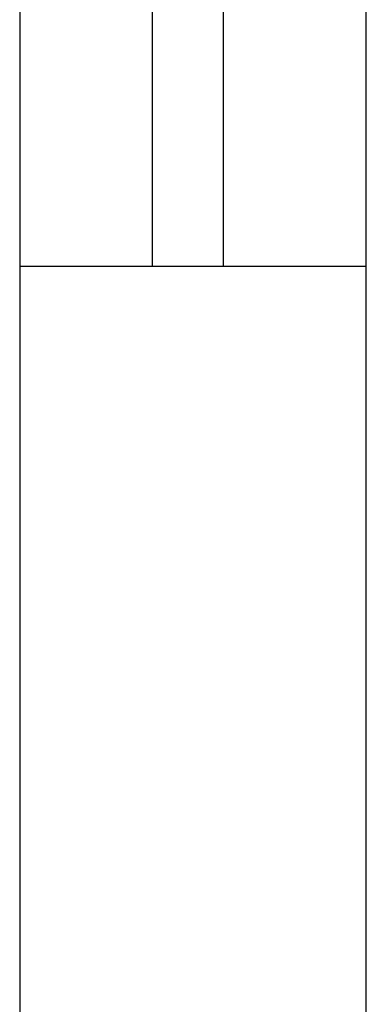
# Model space of a CAD drawing. Extents: x 40.7 to 137.4, y -250.8 to -221.5.
# Tile 72 of 256: x 56.835 to 56.981, y -233.716 to -233.302. Entities that reach past the tile are written whole.
import ezdxf

# ---------------------------------------------------------------- set-up
doc = ezdxf.new("R2010")
doc.units = 0
doc.header["$MEASUREMENT"] = 0
doc.layers.add('paredes1', color=8, linetype='CONTINUOUS')

msp = doc.modelspace()

# ---------------------------------------------------------------- linework, layer by layer
at = {"layer": 'paredes1'}
for p, q in [((56.83539, -229.42733), (56.83539, -239.76864)), ((56.98104, -239.62299), (56.98104, -229.57299)), ((56.89104, -231.90225), (56.89104, -233.40596)), ((56.92104, -233.40596), (56.92104, -231.90225)), ((56.83539, -233.40596), (56.98104, -233.40596))]:
    msp.add_line(p, q, dxfattribs=at)

doc.saveas('drawing.dxf')
